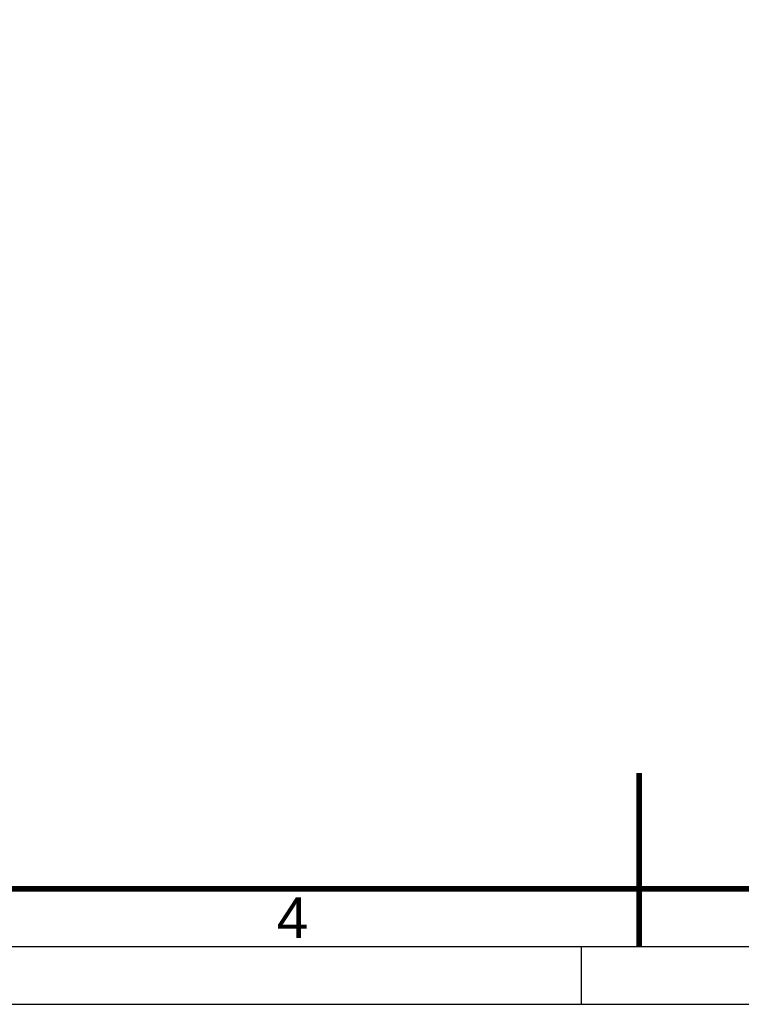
# Model space of a CAD drawing. Header units: millimetres. Extents: x -13222 to 1323140, y -27303 to 46947.
# Tile 2 of 11: x 27127 to 42738, y -27303 to -6007. Entities that reach past the tile are written whole.
import ezdxf
from ezdxf.enums import TextEntityAlignment as Align

# ---------------------------------------------------------------- set-up
doc = ezdxf.new("R2010")
doc.units = ezdxf.units.MM
doc.layers.add('_RAMECEK_FORMAT', color=255, linetype='Continuous', lineweight=25)
doc.styles.add('Arial', font='arial.ttf')

# ---------------------------------------------------------------- blocks, each defined once
blk = doc.blocks.new('A3-ČSN EN ISO 5457')
at = {"lineweight": 25}
blk.add_line((210, 0), (210, 5), dxfattribs=at)
for points in [[(0, 0), (420, 0), (420, 297), (0, 297)], [(15, 5), (415, 5), (415, 292), (15, 292)]]:
    blk.add_lwpolyline(points, close=True, dxfattribs=at)
at = {"color": 130, "const_width": 0.5}
blk.add_lwpolyline([(20, 10), (410, 10), (410, 287), (20, 287)], close=True, dxfattribs=at)
blk.add_lwpolyline([(215, 20), (215, 5)], dxfattribs=at)
at = {"style": 'Arial'}
blk.add_text('4', height=3.5, dxfattribs=at).set_placement((185, 7.5), align=Align.MIDDLE_CENTER)
at = {"style": 'Arial', "flags": 8}
blk.add_attdef('CESTA', text='', height=2, dxfattribs=at).set_placement((247, 4), align=Align.TOP_LEFT)

msp = doc.modelspace()

# ---------------------------------------------------------------- block references
at = {"layer": '_RAMECEK_FORMAT', "xscale": 250, "yscale": 250, "zscale": 250}
msp.add_blockref('A3-ČSN EN ISO 5457', (-13222, -27303), dxfattribs=at)

doc.saveas('drawing.dxf')
